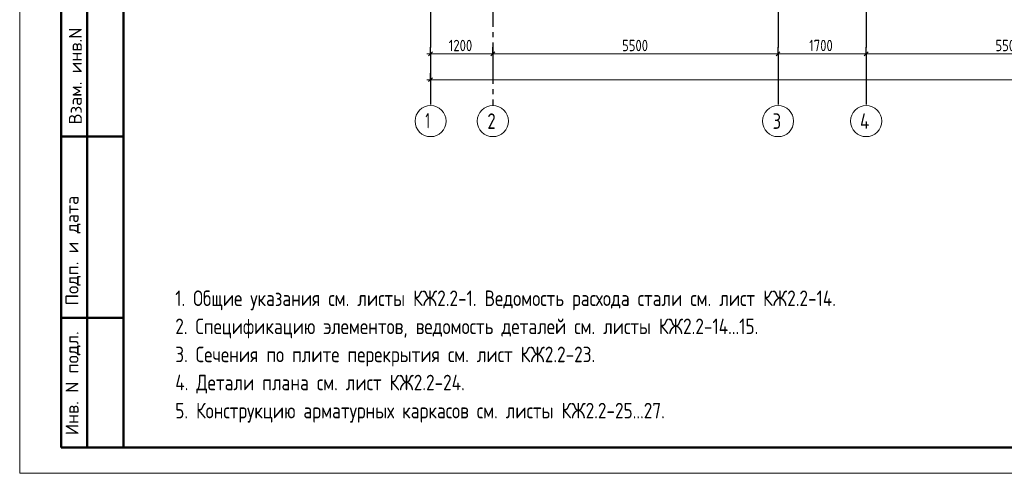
# Model space of a CAD drawing. Header units: millimetres. Extents: x 0 to 43617, y 0 to 59400.
# Tile 1 of 33: x 0 to 18988, y 0 to 8759. Entities that reach past the tile are written whole.
import ezdxf

# ---------------------------------------------------------------- set-up
doc = ezdxf.new("R2010")
doc.units = ezdxf.units.MM
doc.linetypes.add('______5', pattern=[1100, 800, -100, 100, -100])
doc.layers.add('Standard', color=7, linetype='Continuous', lineweight=25)
doc.layers.add('Оси', color=40, linetype='______5', lineweight=18)
doc.styles.add('GOST 2.304-81', font='txt')
doc.styles.add('ISOCPEUR', font='txt')

msp = doc.modelspace()

# ---------------------------------------------------------------- linework, layer by layer
at = {"layer": 'Standard', "color": 7, "linetype": 'Continuous', "lineweight": 50, "transparency": 33554687}
for p, q in [((800, 500), (800, 9000)), ((800, 500), (800, 9000)), ((1300, 500), (1300, 9000)), ((800, 6500), (2000, 6500)), ((800, 3000), (2000, 3000)), ((2000, 500), (800, 500))]:
    msp.add_line(p, q, dxfattribs=at)
at = {"layer": 'Standard', "color": 251, "linetype": 'Continuous', "lineweight": -3, "true_color": 0x656565, "transparency": 33554687}
for p, q in [((7924, 8100), (7924, 8225)), ((9124, 8100), (9124, 8225)), ((14624, 8100), (14624, 8225)), ((16324, 8100), (16324, 8225)), ((7924, 8100), (7924, 7975)), ((7924, 8100), (7924, 7648)), ((9124, 8100), (9124, 7975)), ((9124, 8100), (9124, 7648)), ((14624, 8100), (14624, 7975)), ((14624, 8100), (14624, 7648)), ((16324, 8100), (16324, 7975)), ((16324, 8100), (16324, 7648)), ((7924, 7600), (7924, 7725)), ((7924, 7600), (7924, 7475)), ((7924, 7600), (7924, 7550))]:
    msp.add_line(p, q, dxfattribs=at)
at = {"layer": 'Standard', "color": 7, "linetype": 'Continuous', "lineweight": 13, "transparency": 33554687}
for p, q in [((7924, 8100), (7849, 8100)), ((7924, 8100), (9124, 8100)), ((9124, 8100), (14624, 8100)), ((14624, 8100), (16324, 8100)), ((16324, 8100), (21824, 8100)), ((7924, 7600), (7849, 7600)), ((32974, 7600), (7924, 7600))]:
    msp.add_line(p, q, dxfattribs=at)
at = {"layer": 'Standard', "color": 7, "linetype": 'Continuous', "lineweight": 25, "transparency": 33554687}
for p, q in [((7886, 8062), (7961, 8138)), ((9086, 8062), (9161, 8138)), ((14586, 8062), (14661, 8138)), ((16286, 8062), (16361, 8138)), ((7961, 7638), (7886, 7562))]:
    msp.add_line(p, q, dxfattribs=at)
at = {"layer": 'Standard', "color": 7, "linetype": 'Continuous', "lineweight": 13, "transparency": 33554687}
msp.add_lwpolyline([(0, 0), (42000, 0), (42000, 59400), (0, 59400), (0, 0)], close=True, dxfattribs=at)
at = {"layer": 'Standard', "color": 7, "linetype": 'Continuous', "lineweight": 50, "transparency": 33554687}
msp.add_lwpolyline([(2000, 58900), (41500, 58900), (41500, 500), (2000, 500), (2000, 58900)], close=True, dxfattribs=at)
at = {"layer": 'Оси', "color": 8, "linetype": '______5', "lineweight": -3, "transparency": 33554687}
for p, q in [((9124, 57820), (9124, 7100)), ((7924, 57420), (7924, 7100)), ((14624, 57420), (14624, 7100)), ((16324, 57420), (16324, 7100))]:
    msp.add_line(p, q, dxfattribs=at)
at = {"layer": 'Оси', "color": 7, "linetype": 'Continuous', "lineweight": 13, "transparency": 33554687}
for centre in [(7924, 6800), (9124, 6800), (14624, 6800), (16324, 6800)]:
    msp.add_circle(centre, 300, dxfattribs=at)

# ---------------------------------------------------------------- texts
at = {"layer": 'Standard', "color": 7, "linetype": 'Continuous', "lineweight": 25, "transparency": 33554687, "char_height": 220, "attachment_point": 7, "style": 'GOST 2.304-81'}
for s, insert, width in [('1200', (8274, 8150), 625.73), ('5500', (11616, 8150), 641.48), ('1700', (15224, 8150), 625.74), ('5500', (18816, 8150), 641.48)]:
    msp.add_mtext(s, dxfattribs=dict(at, insert=insert, width=width))
at = {"layer": 'Standard', "color": 7, "linetype": 'Continuous', "lineweight": 50, "transparency": 33554687, "char_height": 250, "attachment_point": 7, "rotation": 90, "style": 'ISOCPEUR'}
for s, insert, width in [('\\A1;{\\fISOCPEUR|i0|b0;\\H250.000000;\\W1.000000;\\C7;Взам. инв.N}\\P', (1198, 6736), 1909.1), ('\\A1;{\\fISOCPEUR|i0|b0;\\H250.000000;\\W1.000000;\\C7;Подп. и дата}\\P', (1174, 3242), 2197.06), ('\\A1;{\\fISOCPEUR|i0|b0;\\H250.000000;\\W1.000000;\\C7;Инв. N подл.}\\P', (1174, 734), 2021.79)]:
    msp.add_mtext(s, dxfattribs=dict(at, insert=insert, width=width))
at = {"layer": 'Standard', "color": 7, "linetype": 'Continuous', "lineweight": 13, "transparency": 33554687, "insert": (3000, 3530), "char_height": 300, "width": 15650.25, "attachment_point": 1, "line_spacing_factor": 1.084337}
msp.add_mtext('\\A1;{\\fGOST 2.304-81|i0|b0;\\H300.000000;\\W1.000000;\\C7;1. Общие указания см. листы КЖ2.2-1. Ведомость расхода стали см. лист КЖ2.2-14.}\\P{\\fGOST 2.304-81|i0|b0;\\H300.000000;\\W1.000000;\\C7;2. Спецификацию элементов, ведомость деталей см. листы КЖ2.2-14...15.}\\P{\\fGOST 2.304-81|i0|b0;\\H300.000000;\\W1.000000;\\C7;3. Сечения по плите перекрытия см. лист КЖ2.2-23.}\\P{\\fGOST 2.304-81|i0|b0;\\H300.000000;\\W1.000000;\\C7;4. Детали плана см. лист КЖ2.2-24.}\\P{\\fGOST 2.304-81|i0|b0;\\H300.000000;\\W1.000000;\\C7;5. Конструкцию арматурных каркасов см. листы КЖ2.2-25...27.}\\P', dxfattribs=at)
at = {"layer": 'Оси', "color": 7, "linetype": 'Continuous', "lineweight": 25, "transparency": 33554687, "char_height": 300, "attachment_point": 7, "style": 'ISOCPEUR'}
for s, insert, width in [('\\W0.56;1', (7824, 6660), 233.32), ('\\W0.78;2', (9019, 6650), 326.41), ('\\W0.78;3', (14519, 6650), 326.41), ('\\W0.80;4', (16204, 6650), 359.83)]:
    msp.add_mtext(s, dxfattribs=dict(at, insert=insert, width=width))

doc.saveas('drawing.dxf')
